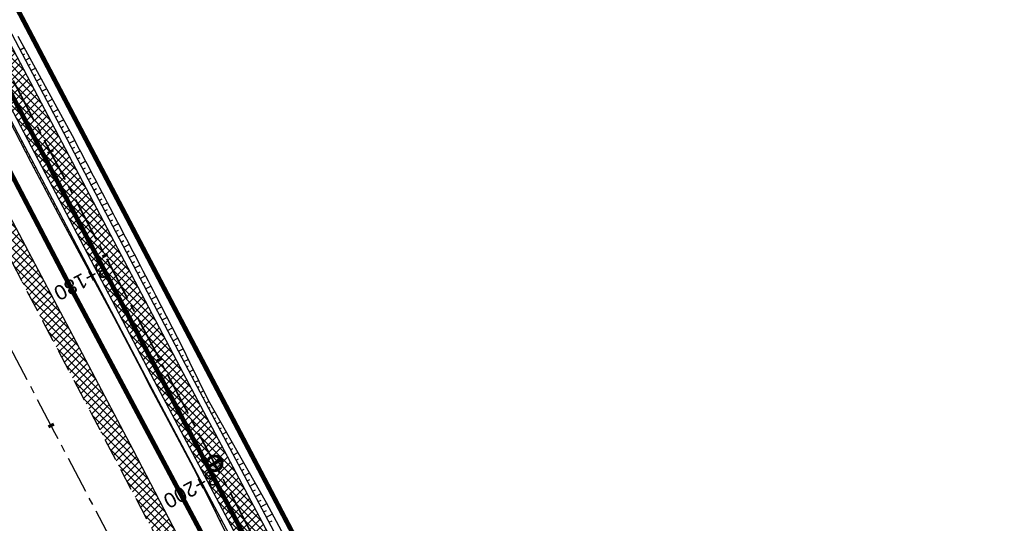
# Model space of a CAD drawing. Header units: metres. Extents: x 7529682 to 7533751, y 5721195 to 5727842.
# Tile 61 of 210: x 7531191 to 7531275, y 5724968 to 5725011. Entities that reach past the tile are written whole.
import ezdxf

# ---------------------------------------------------------------- set-up
doc = ezdxf.new("R2010")
doc.units = ezdxf.units.M
for name, pattern in [('817-dzialki-09-05-04$0$HIDDEN', [0.375, 0.25, -0.125]), ('ACAD_ISO05W100', [33, 24, -3, 0, -3, 0, -3]), ('CENTER', [50.8, 31.75, -6.35, 6.35, -6.35]), ('CENTER2', [28.575, 19.05, -3.175, 3.175, -3.175]), ('HIDDEN', [9.525, 6.35, -3.175])]:
    doc.linetypes.add(name, pattern=pattern)
for name, color, linetype in [('C-DROGI-SYTUACJA', 7, 'Continuous'), ('C-DROGI-SYTUACJA-ETYKIETY', 7, 'Continuous'), ('D-hatch-pobocza', 131, 'Continuous'), ('D-pobocza', 60, 'Continuous'), ('D-rowy', 160, 'Continuous'), ('D-skarpa', 2, 'Continuous'), ('D-skarpa-kreskowanie', 2, 'Continuous')]:
    doc.layers.add(name, color=color, linetype=linetype)
for name, color, linetype, lineweight, true_color in [('D-ewidencja-numery', 7, 'Continuous', 50, 0x40ff00), ('D-hatch-ciag-pieszo-rowerowy', 7, 'Continuous', 13, 0xff9f80), ('D-LR-etap-III', 7, '817-dzialki-09-05-04$0$HIDDEN', 50, 0x00008f)]:
    doc.layers.add(name, color=color, linetype=linetype, lineweight=lineweight, true_color=true_color)
for name, color, linetype, lineweight in [('D-krawędzie', 3, 'Continuous', 30), ('D-obrzeża', 2, 'Continuous', 30), ('D-oś', 10, 'CENTER', 30), ('D-pas-drogowy', 7, 'ACAD_ISO05W100', 50)]:
    doc.layers.add(name, color=color, linetype=linetype, lineweight=lineweight)
doc.layers.add('poprzeczki', color=7, linetype='Continuous', true_color=0x0000c7)
doc.styles.get("Standard").update_dxf_attribs({"font": 'arial.ttf'})

# ---------------------------------------------------------------- blocks, each defined once
blk = doc.blocks.new('AeccTickLine')
at = {"color": 0, "linetype": 'ByBlock', "lineweight": -2}
blk.add_line((0, 1), (0, -1), dxfattribs=at)
blk = doc.blocks.new('kilometraz')
at = {"linetype": 'ByBlock', "lineweight": -2}
blk.add_hatch(color=0, dxfattribs=at).paths.add_polyline_path([(0, -0.28125, 0.41421356), (0.28125, 0, 0.41421356), (0, 0.28125)])
at = {"color": 0, "linetype": 'ByBlock', "lineweight": -2}
blk.add_line((0, 0.28125), (0, -0.28125), dxfattribs=at)
blk.add_circle((0, 0), 0.28125, dxfattribs=at)

msp = doc.modelspace()

# ---------------------------------------------------------------- hatches: boundary and pattern name
at = {"layer": 'D-hatch-ciag-pieszo-rowerowy'}
h = msp.add_hatch(dxfattribs=at)
h.set_pattern_fill('ANSI37', color=256, scale=0.15, style=0)
h.set_pattern_definition([(45, (0.88535, 0.46493), (-0.33675960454, 0.33675960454), []), (135, (0.88535, 0.46493), (-0.33675960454, -0.33675960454), [])])
h.paths.add_polyline_path([(7531176.002, 5725035.633), (7531173.776, 5725034.493), (7531202.515, 5724979.795), (7531233.696, 5724920.95), (7531258.824, 5724873.473), (7531292.225, 5724809.507), (7531303.703, 5724787.477), (7531306.47, 5724787.579), (7531294.441, 5724810.665), (7531261.037, 5724874.637), (7531235.905, 5724922.12), (7531204.726, 5724980.962)])
at = {"layer": 'D-hatch-pobocza'}
h = msp.add_hatch(dxfattribs=at)
h.set_pattern_fill('ANSI37', color=256, scale=0.15, style=0)
h.set_pattern_definition([(45, (0, 0), (-0.33675960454, 0.33675960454), []), (135, (0, 0), (-0.33675960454, -0.33675960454), [])])
h.paths.add_polyline_path([(7531224.12, 5724929.62), (7531213.15, 5724949.98), (7531200.73, 5724973.91), (7531188.83, 5724996.41), (7531176.89, 5725019.33), (7531166.91, 5725038.07), (7531158.98, 5725054.059), (7531158.142, 5725051.386), (7531167.38, 5725033.767), (7531197.165, 5724976.988), (7531228.151, 5724918.034), (7531253.153, 5724870.491), (7531286.796, 5724806.654), (7531296.235, 5724788.675), (7531298.776, 5724787.518), (7531278.14, 5724826.49), (7531263.88, 5724853.83), (7531259.01, 5724862.85), (7531247.51, 5724884.88), (7531235.21, 5724908.21)])

# ---------------------------------------------------------------- linework, layer by layer
at = {"layer": 'C-DROGI-SYTUACJA', "color": 10, "linetype": 'CENTER2', "lineweight": 35, "ltscale": 0.2}
msp.add_lwpolyline([(7531156.869, 5725074.83), (7531166.993, 5725055.55, -0.068732), (7531168.479, 5725051.432), (7531169.1, 5725048.503, 0.068783), (7531171.89, 5725040.776), (7531203.621, 5724980.378), (7531234.8, 5724921.535), (7531259.931, 5724874.055), (7531293.333, 5724810.086), (7531313.16, 5724772.033), (7531341.529, 5724719.923, -0.009023), (7531346.533, 5724710.322), (7531363.735, 5724675.815), (7531380.065, 5724644.823), (7531398.584, 5724609.363), (7531424.897, 5724559.228), (7531446.142, 5724518.961), (7531474.816, 5724464.452), (7531498.201, 5724419.897)], format="xyb", dxfattribs=at)
at = {"layer": 'D-ewidencja-numery', "color": 12, "ltscale": 15, "true_color": 0xc70000}
msp.add_lwpolyline([(7531166.31, 5725074.58), (7531172.29, 5725062.58), (7531170.59, 5725055.606), (7531173.733, 5725044.081), (7531215.342, 5724964.86), (7531238.054, 5724921.685), (7531262.39, 5724875.283), (7531295.587, 5724811.266), (7531348.488, 5724712.363), (7531363.741, 5724682.684), (7531366.987, 5724675.865), (7531382.541, 5724646.111), (7531401.299, 5724610.875), (7531428.965, 5724558.862), (7531449.111, 5724520.398), (7531477.293, 5724465.831), (7531500.996, 5724421.113)], dxfattribs=at)
at = {"layer": 'D-krawędzie', "linetype": 'HIDDEN', "ltscale": 0.3, "flags": 128}
msp.add_lwpolyline([(7530572.01, 5726166.06), (7530620.381, 5726072.761), (7530641.555, 5726032.008), (7530660.961, 5725995.07), (7530689.128, 5725941.54), (7530707.336, 5725907.032), (7530725.256, 5725873.093), (7530743.97, 5725837.654), (7530770.527, 5725787.119), (7530787.864, 5725754.267), (7530809.898, 5725712.542), (7530824.739, 5725684.389), (7530840.856, 5725653.693), (7530860.675, 5725616.154), (7530865.283, 5725607.394), (7530878.05, 5725583.08), (7530918.172, 5725507.178), (7530950.163, 5725446.305), (7530993.419, 5725364.265), (7531022.766, 5725308.719), (7531053.81, 5725249.872), (7531081.166, 5725197.875), (7531103.902, 5725154.541), (7531128.123, 5725108.448), (7531149.3, 5725068.25), (7531167.38, 5725033.767), (7531197.165, 5724976.988), (7531228.151, 5724918.034), (7531253.153, 5724870.491), (7531286.796, 5724806.654), (7531306.74, 5724768.665), (7531335.094, 5724714.652), (7531357.319, 5724672.439), (7531373.645, 5724641.454), (7531392.162, 5724605.999), (7531418.48, 5724555.853), (7531439.727, 5724515.582), (7531468.399, 5724461.077), (7531491.782, 5724416.528), (7531531.99, 5724339.833), (7531557.227, 5724291.659), (7531569.852, 5724267.577), (7531591.376, 5724226.548), (7531610.004, 5724191.103), (7531616.883, 5724177.999), (7531629.985, 5724153.025), (7531641.007, 5724132.022), (7531664.906, 5724087.617), (7531677.644, 5724064.786), (7531683.112, 5724054.988), (7531686.753, 5724048.18), (7531695.448, 5724031.697), (7531703.749, 5724015.917), (7531709.214, 5724005.514), (7531719.389, 5723986.147), (7531726.295, 5723973), (7531732.741, 5723960.736), (7531735.13, 5723956.19)], dxfattribs=at)
at = {"layer": 'D-LR-etap-III', "ltscale": 10, "flags": 128}
msp.add_lwpolyline([(7531750.474, 5723895.103, 0.4, 0.4, 0), (7531750.505, 5723895.13, 0.4, 0.4, 0), (7531682.71, 5724022.92, 0.4, 0.4, 0), (7531619.177, 5724147.204, 0.4, 0.4, 0), (7531592.309, 5724198.489, 0.4, 0.4, 0), (7531553.264, 5724272.919, 0.4, 0.4, 0), (7531504.02, 5724366.79, 0.4, 0.4, 0), (7531482.09, 5724407.62, 0.4, 0.4, 0), (7531412.35, 5724541.183, 0.4, 0.4, 0), (7531388.464, 5724586.93, 0.4, 0.4, 0), (7531345.12, 5724669.94, 0.4, 0.4, 0), (7531127.66, 5725081.67, 0.4, 0.4, 0), (7531059.253, 5725211.041, 0.4, 0.4, 0), (7531008.007, 5725307.954, 0.4, 0.4, 0), (7530964.182, 5725390.836, 0.4, 0.4, 0), (7530914.557, 5725484.684, 0.4, 0.4, 0), (7530865.243, 5725577.494, 0.4, 0.4, 0), (7530840.085, 5725624.059, 0.4, 0.4, 0), (7530802.56, 5725694.925, 0.4, 0.4, 0), (7530755.54, 5725787.51, 0.4, 0.4, 0), (7530708.718, 5725876.303, 0.4, 0.4, 0), (7530695.12, 5725902.09, 0.4, 0.4, 0), (7530642.914, 5726001.078, 0.4, 0.4, 0), (7530634.935, 5726016.147, 0.4, 0.4, 0), (7530610.82, 5726061.93, 0.4, 0.4, 0), (7530610.82, 5726061.93, 0.4, 0.4, 0), (7530607.21, 5726063.51, 0.4, 0.4, 0), (7530597.42, 5726080.68, 0.4, 0.4, 0), (7530591.16, 5726088.44, 0.4, 0.4, 0), (7530581.28, 5726107.21, 0.4, 0.4, 0), (7530571.29, 5726130.56, 0.4, 0.4, 0), (7530549.555, 5726171.527, 0.4, 0.4, 0), (7530531.014, 5726206.474, 0.4, 0.4, 0), (7530516.461, 5726236.017, 0.4, 0.4, 0), (7530500.799, 5726266.141, 0.4, 0.4, 0), (7530491.35, 5726283.94, 0.4, 0.4, 0), (7530482.4, 5726303.41, 0.4, 0.4, 0), (7530482.4, 5726303.41, 0.4, 0.4, 0), (7530450.41, 5726357.28, 0.4, 0.4, 0), (7530397.759, 5726458.5, 0.4, 0.4, 0), (7530334.708, 5726583.665, 0.4, 0.4, 0), (7530303.939, 5726645.168, 0.4, 0.4, 0), (7530300.51, 5726651.778, 0.4, 0.4, 0), (7530289.214, 5726671.967, 0.4, 0.4, 0), (7530281.54, 5726685.57, 0.4, 0.4, 0), (7530261.371, 5726724.163, 0.4, 0.4, 0), (7530254.03, 5726738.21, 0.4, 0.4, 0), (7530197.22, 5726845.06, 0.4, 0.4, 0), (7530194.71, 5726849.15, 0.4, 0.4, 0), (7530195.92, 5726850.75, 0.4, 0.4, 0), (7530170.547, 5726892.961, 0.4, 0.4, 0), (7530143.175, 5726945.066, 0.4, 0.4, 0), (7530105.06, 5727018.32, 0.4, 0.4, 0), (7530100.06, 5727027.16, 0.4, 0.4, 0), (7530062.319, 5727099.625, 0.4, 0.4, 0), (7530015.379, 5727189.42, 0.4, 0.4, 0), (7529983.208, 5727250.207, 0.4, 0.4, 0), (7529953.284, 5727306.747, 0.4, 0.4, 0), (7529900.671, 5727406.159, 0.4, 0.4, 0), (7529890.63, 5727425.131, 0.4, 0.4, 0), (7529875.155, 5727454.426, 0.4, 0.4, 0), (7529857.56, 5727487.787, 0.4, 0.4, 0), (7529835.194, 5727530.193, 0.4, 0.4, 0), (7529811.741, 5727574.662, 0.4, 0.4, 0), (7529792.102, 5727611.923, 0.4, 0.4, 0), (7529768.066, 5727657.47, 0.4, 0.4, 0), (7529755.211, 5727682.131, 0.4, 0.4, 0), (7529753.31, 5727681.13, 0.4, 0.4, 0), (7529739.21, 5727707.77, 0.4, 0.4, 0), (7529735.395, 5727711.252, 0.4, 0.4, 0), (7529725.42, 5727730.2, 0.4, 0.4, 0), (7529723.55, 5727729.88, 0.4, 0.4, 0), (7529695.567, 5727782.932, 0.4, 0.4, 0), (7529717.68, 5727794.024, 0.4, 0.4, 0), (7529736.275, 5727758.647, 0.4, 0.4, 0), (7529736.275, 5727758.647, 0.4, 0.4, 0), (7529744.511, 5727750.406, 0.4, 0.4, 0), (7529744.511, 5727750.406, 0.4, 0.4, 0), (7529750.283, 5727738.55, 0.4, 0.4, 0), (7529777.109, 5727687.569, 0.4, 0.4, 0), (7529796.515, 5727651.33, 0.4, 0.4, 0), (7529814.938, 5727616.793, 0.4, 0.4, 0), (7529839.007, 5727572.304, 0.4, 0.4, 0), (7529860.618, 5727532.509, 0.4, 0.4, 0), (7529882.349, 5727491.504, 0.4, 0.4, 0), (7529904.865, 5727449.096, 0.4, 0.4, 0), (7529920.747, 5727418.885, 0.4, 0.4, 0), (7529946.677, 5727368.547, 0.4, 0.4, 0), (7529972.025, 5727320.573, 0.4, 0.4, 0), (7529987.74, 5727290.153, 0.4, 0.4, 0), (7529996.497, 5727273.662, 0.4, 0.4, 0), (7530017.541, 5727234.203, 0.4, 0.4, 0), (7530033.054, 5727204.864, 0.4, 0.4, 0), (7530051.623, 5727170.223, 0.4, 0.4, 0), (7530069.277, 5727137.016, 0.4, 0.4, 0), (7530089.385, 5727097.534, 0.4, 0.4, 0), (7530109.713, 5727060.747, 0.4, 0.4, 0), (7530136.77, 5727011.64, 0.4, 0.4, 0), (7530162.447, 5726962.744, 0.4, 0.4, 0), (7530187.674, 5726916.992, 0.4, 0.4, 0), (7530207.821, 5726879.335, 0.4, 0.4, 0), (7530230.626, 5726834.519, 0.4, 0.4, 0), (7530262.288, 5726776.618, 0.4, 0.4, 0), (7530277.51, 5726760.213, 0.4, 0.4, 0), (7530286.037, 5726744.107, 0.4, 0.4, 0), (7530288.097, 5726735.884, 0.4, 0.4, 0), (7530290.394, 5726725.047, 0.4, 0.4, 0), (7530296.177, 5726713.583, 0.4, 0.4, 0), (7530302.726, 5726701.182, 0.4, 0.4, 0), (7530325.685, 5726657.466, 0.4, 0.4, 0), (7530343.244, 5726623.649, 0.4, 0.4, 0), (7530360.23, 5726591.747, 0.4, 0.4, 0), (7530383.209, 5726548.059, 0.4, 0.4, 0), (7530406.018, 5726503.606, 0.4, 0.4, 0), (7530427.465, 5726462.62, 0.4, 0.4, 0), (7530447.928, 5726424.388, 0.4, 0.4, 0), (7530471.127, 5726379.921, 0.4, 0.4, 0), (7530490.501, 5726343.033, 0.4, 0.4, 0), (7530509.499, 5726306.733, 0.4, 0.4, 0), (7530529.89, 5726267.244, 0.4, 0.4, 0), (7530543.852, 5726238.99, 0.4, 0.4, 0), (7530554.809, 5726218.944, 0.4, 0.4, 0), (7530559.027, 5726212.223, 0.4, 0.4, 0), (7530563.061, 5726206.41, 0.4, 0.4, 0), (7530566.934, 5726200.464, 0.4, 0.4, 0), (7530569.771, 5726194.902, 0.4, 0.4, 0), (7530571.473, 5726191.282, 0.4, 0.4, 0), (7530572.839, 5726188.025, 0.4, 0.4, 0), (7530575.295, 5726182.035, 0.4, 0.4, 0), (7530579.737, 5726173.306, 0.4, 0.4, 0), (7530583.3, 5726167.41, 0.4, 0.4, 0), (7530593.4, 5726163.33, 0.4, 0.4, 0), (7530598.618, 5726155.264, 0.4, 0.4, 0), (7530608.258, 5726140.497, 0.4, 0.4, 0), (7530603.27, 5726136.83, 0.4, 0.4, 0), (7530606.53, 5726131.84, 0.4, 0.4, 0), (7530604.239, 5726124.217, 0.4, 0.4, 0), (7530605.847, 5726121.63, 0.4, 0.4, 0), (7530608.972, 5726116.164, 0.4, 0.4, 0), (7530618.114, 5726097.791, 0.4, 0.4, 0), (7530651.213, 5726034.96, 0.4, 0.4, 0), (7530670.244, 5725998.611, 0.4, 0.4, 0), (7530698.075, 5725945.953, 0.4, 0.4, 0), (7530716.506, 5725911.305, 0.4, 0.4, 0), (7530735.223, 5725875.667, 0.4, 0.4, 0), (7530752.504, 5725842.155, 0.4, 0.4, 0), (7530778.311, 5725793.501, 0.4, 0.4, 0), (7530797.5, 5725756.382, 0.4, 0.4, 0), (7530812.519, 5725728.289, 0.4, 0.4, 0), (7530820.039, 5725713.16, 0.4, 0.4, 0), (7530822.422, 5725710.194, 0.4, 0.4, 0), (7530833.155, 5725688.801, 0.4, 0.4, 0), (7530849.629, 5725656.159, 0.4, 0.4, 0), (7530867.983, 5725621.964, 0.4, 0.4, 0), (7530872.63, 5725612.888, 0.4, 0.4, 0), (7530880.354, 5725597.595, 0.4, 0.4, 0), (7530883.839, 5725593.389, 0.4, 0.4, 0), (7530891.782, 5725587.763, 0.4, 0.4, 0), (7530895.039, 5725584.281, 0.4, 0.4, 0), (7530897.034, 5725580.941, 0.4, 0.4, 0), (7530900.952, 5725579.946, 0.4, 0.4, 0), (7530904.81, 5725571.977, 0.4, 0.4, 0), (7530903.682, 5725568.566, 0.4, 0.4, 0), (7530908.901, 5725558.845, 0.4, 0.4, 0), (7530910.252, 5725545.672, 0.4, 0.4, 0), (7530912.873, 5725538.646, 0.4, 0.4, 0), (7530945.278, 5725478.464, 0.4, 0.4, 0), (7530959.692, 5725450.246, 0.4, 0.4, 0), (7531002.827, 5725368.192, 0.4, 0.4, 0), (7531044.704, 5725290.314, 0.4, 0.4, 0), (7531064.099, 5725253.213, 0.4, 0.4, 0), (7531083.01, 5725216.678, 0.4, 0.4, 0), (7531113.013, 5725158.466, 0.4, 0.4, 0), (7531137.364, 5725113.071, 0.4, 0.4, 0), (7531150.831, 5725086.712, 0.4, 0.4, 0), (7531159.746, 5725076.641, 0.4, 0.4, 0), (7531166.31, 5725074.58, 0.4, 0.4, 0), (7531172.29, 5725062.58, 0.4, 0.4, 0), (7531170.59, 5725055.606, 0.4, 0.4, 0), (7531173.733, 5725044.081, 0.4, 0.4, 0), (7531215.342, 5724964.86, 0.4, 0.4, 0), (7531238.054, 5724921.685, 0.4, 0.4, 0), (7531262.39, 5724875.283, 0.4, 0.4, 0), (7531295.587, 5724811.266, 0.4, 0.4, 0), (7531348.488, 5724712.363, 0.4, 0.4, 0), (7531363.741, 5724682.684, 0.4, 0.4, 0), (7531366.987, 5724675.865, 0.4, 0.4, 0), (7531382.541, 5724646.111, 0.4, 0.4, 0), (7531401.299, 5724610.875, 0.4, 0.4, 0), (7531428.965, 5724558.862, 0.4, 0.4, 0), (7531449.111, 5724520.398, 0.4, 0.4, 0), (7531477.293, 5724465.831, 0.4, 0.4, 0), (7531500.996, 5724421.113, 0.4, 0.4, 0), (7531512.122, 5724400.549, 0.4, 0.4, 0), (7531513.782, 5724396.757, 0.4, 0.4, 0), (7531526.32, 5724379.39, 0.4, 0.4, 0), (7531566.784, 5724302.736, 0.4, 0.4, 0), (7531612.277, 5724225.61, 0.4, 0.4, 0), (7531620.493, 5724210.548, 0.4, 0.4, 0), (7531631.578, 5724196.258, 0.4, 0.4, 0), (7531653.484, 5724152.434, 0.4, 0.4, 0), (7531661.151, 5724128.494, 0.4, 0.4, 0), (7531673.881, 5724101.186, 0.4, 0.4, 0), (7531684.691, 5724081.184, 0.4, 0.4, 0), (7531699.212, 5724051.17, 0.4, 0.4, 0), (7531704.034, 5724040.584, 0.4, 0.4, 0), (7531704.034, 5724040.584, 0.4, 0.4, 0), (7531703.913, 5724037.17, 0.4, 0.4, 0), (7531736.42, 5723969.232, 0.4, 0.4, 0), (7531738.285, 5723967.699, 0.4, 0.4, 0), (7531742.181, 5723962.346, 0.4, 0.4, 0), (7531744.286, 5723958.616, 0.4, 0.4, 0), (7531755.393, 5723944.193, 0.4, 0.4, 0), (7531758.69, 5723936.76, 0.4, 0.4, 0), (7531780.08, 5723929.25, 0.4, 0.4, 0), (7531792.612, 5723906.338, 0.4, 0.4, 0), (7531792.612, 5723906.338, 0.4, 0.4, 0), (7531756.962, 5723883.055, 0.4, 0.4, 0), (7531750.46, 5723895.13, 0.4, 0.4, 0), (7531750.46, 5723895.13, 0, 0, 0)], format="xyseb", dxfattribs=at)
at = {"layer": 'D-obrzeża'}
for points in [[(7531306.47, 5724787.579), (7531294.441, 5724810.665), (7531261.037, 5724874.637), (7531235.905, 5724922.12), (7531204.726, 5724980.962), (7531173.078, 5725041.197, -0.068789), (7531170.289, 5725048.924), (7531169.644, 5725051.962, 0.068574), (7531168.256, 5725055.815), (7531166.709, 5725058.764, -0.29099), (7531166.888, 5725060.903), (7531168.105, 5725062.505)], [(7531162.547, 5725061.318), (7531165.882, 5725054.959, -0.068574), (7531167.27, 5725051.106), (7531167.915, 5725048.068, 0.068789), (7531170.704, 5725040.34), (7531202.515, 5724979.795), (7531233.696, 5724920.95), (7531258.824, 5724873.473), (7531292.225, 5724809.507), (7531312.052, 5724771.454), (7531340.423, 5724719.339, -0.00902), (7531345.426, 5724709.741), (7531362.629, 5724675.233), (7531378.958, 5724644.242), (7531397.477, 5724608.783), (7531423.79, 5724558.646), (7531445.036, 5724518.378), (7531473.71, 5724463.87), (7531497.095, 5724419.316), (7531505.905, 5724402.511, -0.033171), (7531508.586, 5724396.451), (7531511.248, 5724389.164)]]:
    msp.add_lwpolyline(points, format="xyb", dxfattribs=at)
at = {"layer": 'D-oś', "ltscale": 0.1}
msp.add_lwpolyline([(7531488.683, 5724414.901), (7531465.302, 5724459.448), (7531436.63, 5724513.951), (7531415.383, 5724554.223), (7531389.061, 5724604.375), (7531370.545, 5724639.828), (7531354.222, 5724670.808), (7531331.996, 5724713.024), (7531303.641, 5724767.038), (7531283.699, 5724805.024), (7531250.055, 5724868.862), (7531225.053, 5724916.406), (7531194.065, 5724975.362), (7531164.28, 5725032.142), (7531146.202, 5725066.622)], dxfattribs=at)
at = {"layer": 'D-pas-drogowy', "ltscale": 0.2, "flags": 128}
msp.add_lwpolyline([(7531633.019, 5724182.834, 0.4, 0.4, 0), (7531617.559, 5724211.608, 0.4, 0.4, 0), (7531566.784, 5724302.736, 0.4, 0.4, 0), (7531538.419, 5724356.47, 0.4, 0.4, 0), (7531526.32, 5724379.39, 0.4, 0.4, 0), (7531516.102, 5724393.607, 0.4, 0.4, 0.001485), (7531513.78, 5724396.838, 0.4, 0.4, 0), (7531501.87, 5724413.41, 0.4, 0.4, 0), (7531474.926, 5724464.508, 0.4, 0.4, 0), (7531446.2, 5724518.992, 0.4, 0.4, 0), (7531424.962, 5724559.262, 0.4, 0.4, 0), (7531398.444, 5724609.566, 0.4, 0.4, 0), (7531379.647, 5724645.216, 0.4, 0.4, 0), (7531365.23, 5724672.56, 0.4, 0.4, 0), (7531341.306, 5724717.915, 0.4, 0.4, 0), (7531312.9, 5724771.789, 0.4, 0.4, 0), (7531292.591, 5724810.307, 0.4, 0.4, 0), (7531259.392, 5724873.271, 0.4, 0.4, 0), (7531233.74, 5724921.923, 0.4, 0.4, 0), (7531203.073, 5724980.092, 0.4, 0.4, 0), (7531173.471, 5725036.225, 0.4, 0.4, 0), (7531168.27, 5725046.09, 0.4, 0.4, 0), (7531172.29, 5725062.58, 0.4, 0.4, 0), (7531166.31, 5725074.58, 0.4, 0.4, 0), (7531150.32, 5725079.6, 0.4, 0.4, 0), (7531141.5, 5725096.43, 0.4, 0.4, 0), (7531109.312, 5725157.814, 0.4, 0.4, 0), (7531086.641, 5725201.048, 0.4, 0.4, 0), (7531059.198, 5725253.384, 0.4, 0.4, 0), (7531028.207, 5725312.489, 0.4, 0.4, 0), (7530999.105, 5725367.99, 0.4, 0.4, 0), (7530956.248, 5725449.725, 0.4, 0.4, 0), (7530924.398, 5725510.464, 0.4, 0.4, 0), (7530897.51, 5725561.74, 0.4, 0.4, 0), (7530894.46, 5725566.14, 0.4, 0.4, 0), (7530892.16, 5725570.49, 0.4, 0.4, 0), (7530869.363, 5725613.307, 0.4, 0.4, 0), (7530861.694, 5725627.705, 0.4, 0.4, 0), (7530852.74, 5725644.52, 0.4, 0.4, 0), (7530831.51, 5725684.2, 0.4, 0.4, 0), (7530811.13, 5725722.52, 0.4, 0.4, 0), (7530792.348, 5725757.941, 0.4, 0.4, 0), (7530768.03, 5725803.8, 0.4, 0.4, 0), (7530748.769, 5725840.179, 0.4, 0.4, 0), (7530727.7, 5725879.97, 0.4, 0.4, 0), (7530712.098, 5725909.545, 0.4, 0.4, 0), (7530693.644, 5725944.645, 0.4, 0.4, 0), (7530665.702, 5725997.539, 0.4, 0.4, 0), (7530641.76, 5726042.88, 0.4, 0.4, 0), (7530616.5, 5726091.48, 0.4, 0.4, 0), (7530604.628, 5726114.32, 0.4, 0.4, -0.007763), (7530602.5, 5726118.43, 0.4, 0.4, 0), (7530603.992, 5726123.395, 0.4, 0.4, 0), (7530606.53, 5726131.84, 0.4, 0.4, 0), (7530603.27, 5726136.83, 0.4, 0.4, 0), (7530593.776, 5726151.369, 0.4, 0.4, 0), (7530590.203, 5726156.84, 0.4, 0.4, 0), (7530583.3, 5726167.41, 0.4, 0.4, 0), (7530580.578, 5726170.428, 0.4, 0.4, 0), (7530575.85, 5726175.67, 0.4, 0.4, 0), (7530569.01, 5726186.66, 0.4, 0.4, 0), (7530562.555, 5726199.189, 0.4, 0.4, 0), (7530555.67, 5726211.39, 0.4, 0.4, 0), (7530548.29, 5726224.23, 0.4, 0.4, 0), (7530540.58, 5726237.71, 0.4, 0.4, 0), (7530532.68, 5726252.65, 0.4, 0.4, 0), (7530524.06, 5726269.35, 0.4, 0.4, 0), (7530502.82, 5726309.91, 0.4, 0.4, 0), (7530488.83, 5726336.63, 0.4, 0.4, 0), (7530466.03, 5726380.16, 0.4, 0.4, 0), (7530438.47, 5726432.77, 0.4, 0.4, 0), (7530424.53, 5726459.09, 0.4, 0.4, 0), (7530401.63, 5726502.97, 0.4, 0.4, 0), (7530383.38, 5726538.06, 0.4, 0.4, 0), (7530353.97, 5726593.52, 0.4, 0.4, 0), (7530338.47, 5726622.74, 0.4, 0.4, 0), (7530322.01, 5726653.88, 0.4, 0.4, 0), (7530297.54, 5726700.33, 0.4, 0.4, 0), (7530287.38, 5726719.6, 0.4, 0.4, 0), (7530285.95, 5726722.316, 0.4, 0.4, 0), (7530280.26, 5726733.12, 0.4, 0.4, 0), (7530266.73, 5726758.74, 0.4, 0.4, 0), (7530260.42, 5726770.47, 0.4, 0.4, 0), (7530253.25, 5726783.82, 0.4, 0.4, 0), (7530244.95, 5726799.33, 0.4, 0.4, 0), (7530239.39, 5726808.49, 0.4, 0.4, 0), (7530238.29, 5726807.9, 0.4, 0.4, 0), (7530218.11, 5726850.67, 0.4, 0.4, 0), (7530175.907, 5726928.168, 0.4, 0.4, 0), (7530096.68, 5727076.15, 0.4, 0.4, 0), (7530094.68, 5727079.89, 0.4, 0.4, 0), (7530064.597, 5727135.523, 0.4, 0.4, 0), (7530046.731, 5727168.892, 0.4, 0.4, 0), (7530025.803, 5727208.461, 0.4, 0.4, 0), (7530012.847, 5727232.979, 0.4, 0.4, 0), (7529994.15, 5727268.45, 0.4, 0.4, 0), (7529981.671, 5727291.93, 0.4, 0.4, 0), (7529949.89, 5727351.73, 0.4, 0.4, 0), (7529924.75, 5727399.03, 0.4, 0.4, 0), (7529915.516, 5727417.1, 0.4, 0.4, 0), (7529885.83, 5727475.19, 0.4, 0.4, 0), (7529862.56, 5727519.97, 0.4, 0.4, 0), (7529852.985, 5727538.191, 0.4, 0.4, 0), (7529836.513, 5727569.511, 0.4, 0.4, 0), (7529815.369, 5727609.141, 0.4, 0.4, 0), (7529792.795, 5727651.247, 0.4, 0.4, 0), (7529774.199, 5727685.858, 0.4, 0.4, 0), (7529746.966, 5727736.059, 0.4, 0.4, 0), (7529733.92, 5727757.62, 0.4, 0.4, 0), (7529708.607, 5727806.389, 0.4, 0.4, 0), (7529688.492, 5727796.345, 0.4, 0.4, 0), (7529723.55, 5727729.88, 0.4, 0.4, 0), (7529725.42, 5727730.2, 0.4, 0.4, 0), (7529735.38, 5727711.28, 0.4, 0.4, 0), (7529739.21, 5727707.77, 0.4, 0.4, 0), (7529753.31, 5727681.13, 0.4, 0.4, 0), (7529755.178, 5727682.114, 0.4, 0.4, 0), (7529792.102, 5727611.923, 0.4, 0.4, 0), (7529811.741, 5727574.662, 0.4, 0.4, 0), (7529835.194, 5727530.193, 0.4, 0.4, 0), (7529857.56, 5727487.787, 0.4, 0.4, 0), (7529875.155, 5727454.426, 0.4, 0.4, 0), (7529890.63, 5727425.131, 0.4, 0.4, 0), (7529900.671, 5727406.159, 0.4, 0.4, 0), (7529953.284, 5727306.747, 0.4, 0.4, 0), (7529983.208, 5727250.207, 0.4, 0.4, 0), (7530015.379, 5727189.42, 0.4, 0.4, 0), (7530062.319, 5727099.625, 0.4, 0.4, 0), (7530100.06, 5727027.16, 0.4, 0.4, 0), (7530105.06, 5727018.32, 0.4, 0.4, 0), (7530143.175, 5726945.066, 0.4, 0.4, 0), (7530170.547, 5726892.961, 0.4, 0.4, 0), (7530195.92, 5726850.75, 0.4, 0.4, 0), (7530194.71, 5726849.15, 0.4, 0.4, 0), (7530197.22, 5726845.06, 0.4, 0.4, 0), (7530254.03, 5726738.21, 0.4, 0.4, 0), (7530261.371, 5726724.163, 0.4, 0.4, 0), (7530281.54, 5726685.57, 0.4, 0.4, 0), (7530289.214, 5726671.967, 0.4, 0.4, 0), (7530300.51, 5726651.778, 0.4, 0.4, 0), (7530303.939, 5726645.168, 0.4, 0.4, 0), (7530334.708, 5726583.665, 0.4, 0.4, 0), (7530397.759, 5726458.5, 0.4, 0.4, 0), (7530450.41, 5726357.28, 0.4, 0.4, 0), (7530482.4, 5726303.41, 0.4, 0.4, 0), (7530483.688, 5726301.003, 0.4, 0.4, 0), (7530491.35, 5726283.94, 0.4, 0.4, 0), (7530512.67, 5726243.78, 0.4, 0.4, 0), (7530529.43, 5726209.46, 0.4, 0.4, 0), (7530571.29, 5726130.56, 0.4, 0.4, 0), (7530581.28, 5726107.21, 0.4, 0.4, 0), (7530591.16, 5726088.44, 0.4, 0.4, 0), (7530597.42, 5726080.68, 0.4, 0.4, 0), (7530607.21, 5726063.51, 0.4, 0.4, 0), (7530610.82, 5726061.93, 0.4, 0.4, 0), (7530634.935, 5726016.147, 0.4, 0.4, 0), (7530642.914, 5726001.078, 0.4, 0.4, 0), (7530695.12, 5725902.09, 0.4, 0.4, 0), (7530708.718, 5725876.303, 0.4, 0.4, 0), (7530755.54, 5725787.51, 0.4, 0.4, 0), (7530802.56, 5725694.925, 0.4, 0.4, 0), (7530840.085, 5725624.059, 0.4, 0.4, 0), (7530865.243, 5725577.494, 0.4, 0.4, 0), (7530914.557, 5725484.684, 0.4, 0.4, 0), (7530964.182, 5725390.836, 0.4, 0.4, 0), (7531008.007, 5725307.954, 0.4, 0.4, 0), (7531059.253, 5725211.041, 0.4, 0.4, 0), (7531127.66, 5725081.67, 0.4, 0.4, 0), (7531345.12, 5724669.94, 0.4, 0.4, 0), (7531388.464, 5724586.93, 0.4, 0.4, 0), (7531412.35, 5724541.183, 0.4, 0.4, 0), (7531482.09, 5724407.62, 0.4, 0.4, 0), (7531504.02, 5724366.79, 0.4, 0.4, 0), (7531519.374, 5724337.52, 0.4, 0.4, 0), (7531563.749, 5724252.932, 0.4, 0.4, 0), (7531602.175, 5724179.681, 0.4, 0.4, 0), (7531619.177, 5724147.204, 0.4, 0.4, 0), (7531625.038, 5724135.635, 0.4, 0.4, 0), (7531656.796, 5724073.316, 0.4, 0.4, 0), (7531675.12, 5724037.36, 0.4, 0.4, 0), (7531682.71, 5724022.92, 0.4, 0.4, 0), (7531705.565, 5723979.811, 0.4, 0.4, 0), (7531736.606, 5723921.262, 0.4, 0.4, 0), (7531750.46, 5723895.13, 0.4, 0.4, 0), (7531740.77, 5723886.56, 0.4, 0.4, 0), (7531732.86, 5723885, 0.4, 0.4, 0), (7531722.18, 5723887.77, 0.4, 0.4, 0), (7531729.87, 5723862.17, 0.4, 0.4, 0), (7531742.92, 5723861.93, 0.4, 0.4, 0), (7531763.71, 5723859.52, 0.4, 0.4, 0), (7531768.42, 5723854.12, 0.4, 0.4, 0), (7531787.42, 5723817.97, 0.4, 0.4, 0), (7531795.57, 5723809.82, 0.4, 0.4, 0), (7531816.347, 5723819.85, 0.4, 0.4, 0), (7531816.347, 5723819.85, 0.4, 0.4, 0), (7531805.06, 5723843.23, 0.4, 0.4, 0), (7531803.61, 5723886.23, 0.4, 0.4, 0), (7531803.61, 5723886.23, 0.4, 0.4, 0), (7531780.08, 5723929.25, 0.4, 0.4, 0), (7531758.69, 5723936.76, 0.4, 0.4, 0), (7531749.359, 5723946.412, 0.4, 0.4, 0), (7531742.71, 5723953.29, 0.4, 0.4, 0), (7531735.177, 5723967.878, 0.4, 0.4, 0), (7531722.37, 5723992.68, 0.4, 0.4, 0), (7531705.042, 5724030.886, 0.4, 0.4, 0), (7531699.47, 5724043.17, 0.4, 0.4, 0), (7531692.69, 5724058.11, 0.4, 0.4, 0), (7531679.672, 5724084.017, 0.4, 0.4, 0), (7531674.55, 5724094.21, 0.4, 0.4, 0), (7531666.633, 5724114.003, 0.4, 0.4, 0), (7531649, 5724153.82, 0.4, 0.4, 0), (7531641.49, 5724149.34, 0.4, 0.4, 0), (7531626.04, 5724179.34, 0.4, 0.4, 0), (7531633.03, 5724182.84, 0, 0, 0)], format="xyseb", dxfattribs=at)
at = {"layer": 'D-pobocza'}
for points in [[(7531307.023, 5724787.599), (7531294.884, 5724810.896), (7531261.48, 5724874.869), (7531236.347, 5724922.354), (7531205.169, 5724981.195), (7531173.553, 5725041.368, -0.068789), (7531170.764, 5725049.096), (7531170.119, 5725052.133, 0.068574), (7531168.73, 5725055.986), (7531167.152, 5725058.996, -0.29099), (7531167.286, 5725060.6), (7531168.707, 5725062.47)], [(7531162.212, 5725060.882), (7531165.407, 5725054.788, -0.068574), (7531166.795, 5725050.935), (7531167.44, 5725047.896, 0.068789), (7531170.23, 5725040.168), (7531202.073, 5724979.562), (7531233.254, 5724920.716), (7531258.382, 5724873.241), (7531291.782, 5724809.276), (7531303.156, 5724787.446)]]:
    msp.add_lwpolyline(points, format="xyb", dxfattribs=at)
msp.add_lwpolyline([(7531298.776, 5724787.518), (7531278.14, 5724826.49), (7531263.88, 5724853.83), (7531259.01, 5724862.85), (7531247.51, 5724884.88), (7531235.21, 5724908.21), (7531224.12, 5724929.62), (7531213.15, 5724949.98), (7531200.73, 5724973.91), (7531188.83, 5724996.41), (7531176.89, 5725019.33), (7531166.91, 5725038.07), (7531158.98, 5725054.059), (7531158.142, 5725051.386)], dxfattribs=at)
at = {"layer": 'D-rowy', "linetype": 'HIDDEN', "ltscale": 0.1, "const_width": 0.4, "flags": 128}
msp.add_lwpolyline([(7531506.121, 5724397.133), (7531489.191, 5724429.341), (7531483.4, 5724440.512), (7531478.412, 5724450.147), (7531462.901, 5724479.304), (7531434.633, 5724532.162), (7531396.749, 5724604.645), (7531378.596, 5724640.173), (7531368.21, 5724659.05), (7531363.9, 5724666.92), (7531355.877, 5724682.662), (7531338.033, 5724716.835), (7531309.902, 5724770.333), (7531304.158, 5724781.147), (7531299.737, 5724789.052), (7531294.93, 5724798.468), (7531279.862, 5724827.641), (7531247.715, 5724888.417), (7531220.373, 5724940.873), (7531195.514, 5724987.527), (7531168.706, 5725038.836), (7531161.296, 5725053.455), (7531161.296, 5725053.455)], dxfattribs=at)
at = {"layer": 'D-skarpa', "linetype": 'Continuous'}
for points in [[(7531190.908, 5725009.15), (7531195.689, 5725000.366, -0.001638), (7531202.64, 5724987.073), (7531204.927, 5724982.627), (7531205.513, 5724981.372), (7531207.112, 5724978.135), (7531212.054, 5724969.436), (7531214.413, 5724965.028), (7531221.265, 5724951.683), (7531223.594, 5724947.259), (7531228.34, 5724938.457), (7531230.708, 5724934.053, -0.000223), (7531256.277, 5724885.356)], [(7531189.712, 5725002.874), (7531192.002, 5724998.429), (7531194.338, 5724994.008), (7531199.082, 5724985.204), (7531201.396, 5724980.772), (7531202.029, 5724979.542), (7531203.731, 5724976.344), (7531206.087, 5724971.934), (7531214.984, 5724954.014), (7531217.317, 5724949.591), (7531219.598, 5724945.141), (7531226.349, 5724931.743), (7531228.71, 5724927.335, -0.000386), (7531236.047, 5724914.248)]]:
    msp.add_lwpolyline(points, format="xyb", dxfattribs=at)
at = {"layer": 'D-skarpa-kreskowanie', "linetype": 'Continuous'}
for p, q in [((7531191.091, 5725007.991, 108.324), (7531191.439, 5725008.174, 108.061)), ((7531191.323, 5725007.549, 108.325), (7531191.5, 5725007.642, 108.191)), ((7531191.556, 5725007.106, 108.326), (7531191.917, 5725007.296, 108.054)), ((7531191.788, 5725006.663, 108.327), (7531191.972, 5725006.76, 108.188)), ((7531192.021, 5725006.221, 108.328), (7531192.395, 5725006.418, 108.046)), ((7531192.253, 5725005.778, 108.329), (7531192.444, 5725005.878, 108.185)), ((7531192.486, 5725005.336, 108.329), (7531192.873, 5725005.539, 108.038)), ((7531192.718, 5725004.893, 108.33), (7531192.915, 5725004.996, 108.182)), ((7531192.951, 5725004.45, 108.331), (7531193.351, 5725004.661, 108.03)), ((7531193.183, 5725004.008, 108.332), (7531193.387, 5725004.115, 108.179)), ((7531193.416, 5725003.565, 108.333), (7531193.829, 5725003.782, 108.022)), ((7531193.649, 5725003.122, 108.334), (7531193.858, 5725003.233, 108.176)), ((7531193.881, 5725002.68, 108.335), (7531194.307, 5725002.904, 108.014)), ((7531194.114, 5725002.237, 108.336), (7531194.33, 5725002.351, 108.173)), ((7531194.346, 5725001.795, 108.337), (7531194.786, 5725002.025, 108.006)), ((7531194.579, 5725001.352, 108.338), (7531194.802, 5725001.469, 108.17)), ((7531194.811, 5725000.909, 108.339), (7531195.264, 5725001.147, 107.998)), ((7531191.239, 5725000.184, 108.207), (7531191.183, 5725000.155, 108.165)), ((7531195.044, 5725000.467, 108.34), (7531195.273, 5725000.587, 108.167)), ((7531195.276, 5725000.024, 108.341), (7531195.741, 5725000.268, 107.991)), ((7531191.471, 5724999.742, 108.208), (7531191.357, 5724999.682, 108.122)), ((7531191.704, 5724999.299, 108.209), (7531191.645, 5724999.268, 108.164)), ((7531195.509, 5724999.581, 108.342), (7531195.742, 5724999.704, 108.166)), ((7531195.741, 5724999.139, 108.343), (7531196.208, 5724999.384, 107.991)), ((7531191.936, 5724998.856, 108.21), (7531191.815, 5724998.793, 108.118)), ((7531192.169, 5724998.414, 108.211), (7531192.107, 5724998.381, 108.164)), ((7531195.974, 5724998.696, 108.344), (7531196.208, 5724998.819, 108.167)), ((7531196.207, 5724998.254, 108.345), (7531196.676, 5724998.5, 107.991)), ((7531192.401, 5724997.971, 108.212), (7531192.278, 5724997.907, 108.119)), ((7531192.634, 5724997.529, 108.213), (7531192.573, 5724997.497, 108.167)), ((7531196.439, 5724997.811, 108.345), (7531196.674, 5724997.934, 108.168)), ((7531196.672, 5724997.368, 108.346), (7531197.143, 5724997.616, 107.991)), ((7531192.866, 5724997.086, 108.214), (7531192.745, 5724997.022, 108.122)), ((7531193.099, 5724996.643, 108.214), (7531193.039, 5724996.612, 108.169)), ((7531196.904, 5724996.926, 108.347), (7531197.141, 5724997.05, 108.169)), ((7531197.137, 5724996.483, 108.348), (7531197.611, 5724996.732, 107.992)), ((7531193.331, 5724996.201, 108.215), (7531193.213, 5724996.138, 108.126)), ((7531197.369, 5724996.04, 108.349), (7531197.607, 5724996.165, 108.17)), ((7531197.602, 5724995.598, 108.35), (7531198.078, 5724995.848, 107.992)), ((7531193.564, 5724995.758, 108.216), (7531193.505, 5724995.727, 108.172)), ((7531193.797, 5724995.315, 108.217), (7531193.68, 5724995.254, 108.129)), ((7531197.834, 5724995.155, 108.351), (7531198.072, 5724995.28, 108.172)), ((7531194.029, 5724994.873, 108.218), (7531193.971, 5724994.842, 108.175)), ((7531194.262, 5724994.43, 108.219), (7531194.147, 5724994.37, 108.133)), ((7531198.067, 5724994.712, 108.352), (7531198.542, 5724994.962, 107.994)), ((7531198.3, 5724994.27, 108.353), (7531198.537, 5724994.395, 108.174)), ((7531194.494, 5724993.988, 108.22), (7531194.438, 5724993.958, 108.178)), ((7531194.727, 5724993.545, 108.221), (7531194.618, 5724993.488, 108.139)), ((7531198.532, 5724993.827, 108.354), (7531199.007, 5724994.077, 107.996)), ((7531198.765, 5724993.385, 108.355), (7531199.002, 5724993.509, 108.176)), ((7531194.959, 5724993.102, 108.222), (7531194.907, 5724993.075, 108.183)), ((7531195.192, 5724992.66, 108.223), (7531195.093, 5724992.608, 108.148)), ((7531198.997, 5724992.942, 108.356), (7531199.471, 5724993.191, 107.999)), ((7531199.23, 5724992.499, 108.357), (7531199.467, 5724992.624, 108.178)), ((7531195.424, 5724992.217, 108.224), (7531195.377, 5724992.192, 108.188)), ((7531195.657, 5724991.774, 108.225), (7531195.567, 5724991.727, 108.157)), ((7531199.462, 5724992.057, 108.358), (7531199.936, 5724992.306, 108.001)), ((7531199.695, 5724991.614, 108.359), (7531199.932, 5724991.738, 108.18)), ((7531195.889, 5724991.332, 108.226), (7531195.847, 5724991.309, 108.194)), ((7531196.122, 5724990.889, 108.227), (7531196.042, 5724990.847, 108.166)), ((7531199.927, 5724991.171, 108.36), (7531200.4, 5724991.42, 108.004)), ((7531200.16, 5724990.729, 108.361), (7531200.394, 5724990.852, 108.184)), ((7531196.355, 5724990.446, 108.228), (7531196.317, 5724990.427, 108.199)), ((7531196.587, 5724990.004, 108.229), (7531196.516, 5724989.966, 108.175)), ((7531200.392, 5724990.286, 108.361), (7531200.858, 5724990.531, 108.011)), ((7531200.625, 5724989.844, 108.362), (7531200.856, 5724989.965, 108.188)), ((7531196.82, 5724989.561, 108.23), (7531196.786, 5724989.544, 108.205)), ((7531197.052, 5724989.119, 108.23), (7531196.99, 5724989.086, 108.184)), ((7531200.858, 5724989.401, 108.363), (7531201.316, 5724989.642, 108.018)), ((7531197.285, 5724988.676, 108.231), (7531197.256, 5724988.661, 108.21)), ((7531201.09, 5724988.958, 108.364), (7531201.318, 5724989.078, 108.193)), ((7531201.323, 5724988.516, 108.365), (7531201.774, 5724988.753, 108.025)), ((7531197.517, 5724988.233, 108.232), (7531197.465, 5724988.206, 108.193)), ((7531197.75, 5724987.791, 108.233), (7531197.726, 5724987.778, 108.215)), ((7531201.555, 5724988.073, 108.366), (7531201.779, 5724988.191, 108.197)), ((7531201.788, 5724987.63, 108.367), (7531202.232, 5724987.864, 108.032)), ((7531197.982, 5724987.348, 108.234), (7531197.939, 5724987.325, 108.202)), ((7531198.215, 5724986.905, 108.235), (7531198.196, 5724986.895, 108.221)), ((7531202.02, 5724987.188, 108.368), (7531202.241, 5724987.304, 108.202)), ((7531202.253, 5724986.745, 108.369), (7531202.69, 5724986.975, 108.04)), ((7531198.448, 5724986.463, 108.236), (7531198.414, 5724986.445, 108.211)), ((7531198.68, 5724986.02, 108.237), (7531198.665, 5724986.013, 108.226)), ((7531202.485, 5724986.303, 108.37), (7531202.702, 5724986.416, 108.207)), ((7531202.718, 5724985.86, 108.371), (7531203.148, 5724986.086, 108.047)), ((7531198.913, 5724985.578, 108.238), (7531198.888, 5724985.565, 108.22)), ((7531199.145, 5724985.135, 108.239), (7531199.135, 5724985.129, 108.232)), ((7531202.95, 5724985.417, 108.372), (7531203.164, 5724985.529, 108.211)), ((7531203.183, 5724984.975, 108.373), (7531203.605, 5724985.196, 108.055)), ((7531199.378, 5724984.692, 108.24), (7531199.356, 5724984.681, 108.229)), ((7531199.61, 5724984.25, 108.241), (7531199.599, 5724984.244, 108.237)), ((7531203.416, 5724984.532, 108.374), (7531203.625, 5724984.642, 108.216)), ((7531203.648, 5724984.089, 108.375), (7531204.063, 5724984.307, 108.062)), ((7531199.843, 5724983.807, 108.242), (7531199.818, 5724983.794, 108.239)), ((7531200.05, 5724983.351, 108.244), (7531200.063, 5724983.358, 108.243)), ((7531203.881, 5724983.647, 108.376), (7531204.086, 5724983.755, 108.221)), ((7531204.113, 5724983.204, 108.377), (7531204.52, 5724983.418, 108.07)), ((7531200.281, 5724982.908, 108.249), (7531200.308, 5724982.922, 108.244)), ((7531200.513, 5724982.465, 108.254), (7531200.527, 5724982.472, 108.249)), ((7531204.346, 5724982.761, 108.377), (7531204.547, 5724982.867, 108.226)), ((7531204.578, 5724982.319, 108.378), (7531204.974, 5724982.527, 108.08)), ((7531200.744, 5724982.021, 108.259), (7531200.773, 5724982.037, 108.246)), ((7531200.975, 5724981.578, 108.264), (7531200.99, 5724981.586, 108.255)), ((7531204.811, 5724981.876, 108.379), (7531204.998, 5724981.975, 108.238)), ((7531205.043, 5724981.434, 108.38), (7531205.397, 5724981.62, 108.114)), ((7531201.207, 5724981.135, 108.268), (7531201.238, 5724981.151, 108.247)), ((7531205.277, 5724980.991, 108.381), (7531205.445, 5724981.08, 108.254)), ((7531205.511, 5724980.55, 108.382), (7531205.834, 5724980.721, 108.138)), ((7531201.438, 5724980.691, 108.273), (7531201.454, 5724980.7, 108.261)), ((7531201.667, 5724980.247, 108.277), (7531201.703, 5724980.266, 108.249)), ((7531205.745, 5724980.108, 108.383), (7531205.9, 5724980.19, 108.266)), ((7531201.895, 5724979.802, 108.281), (7531201.916, 5724979.813, 108.265)), ((7531202.127, 5724979.359, 108.283), (7531202.169, 5724979.381, 108.251)), ((7531205.979, 5724979.666, 108.384), (7531206.277, 5724979.824, 108.159)), ((7531206.213, 5724979.224, 108.385), (7531206.356, 5724979.3, 108.277)), ((7531202.362, 5724978.917, 108.283), (7531202.382, 5724978.928, 108.268)), ((7531202.597, 5724978.476, 108.284), (7531202.637, 5724978.497, 108.253)), ((7531206.447, 5724978.782, 108.386), (7531206.72, 5724978.927, 108.18)), ((7531206.681, 5724978.34, 108.387), (7531206.812, 5724978.41, 108.289)), ((7531202.832, 5724978.035, 108.284), (7531202.851, 5724978.045, 108.269)), ((7531203.066, 5724977.593, 108.284), (7531203.105, 5724977.614, 108.255)), ((7531206.915, 5724977.899, 108.388), (7531207.169, 5724978.033, 108.196)), ((7531207.15, 5724977.457, 108.389), (7531207.283, 5724977.528, 108.288)), ((7531203.301, 5724977.152, 108.285), (7531203.32, 5724977.162, 108.27)), ((7531203.536, 5724976.711, 108.285), (7531203.574, 5724976.73, 108.257)), ((7531207.384, 5724977.015, 108.39), (7531207.664, 5724977.163, 108.178)), ((7531207.618, 5724976.573, 108.391), (7531207.764, 5724976.651, 108.28)), ((7531203.771, 5724976.269, 108.285), (7531203.79, 5724976.279, 108.271)), ((7531204.007, 5724975.828, 108.281), (7531204.042, 5724975.847, 108.259)), ((7531207.852, 5724976.131, 108.392), (7531208.158, 5724976.294, 108.161)), ((7531208.086, 5724975.69, 108.393), (7531208.245, 5724975.774, 108.272)), ((7531204.243, 5724975.387, 108.278), (7531204.259, 5724975.396, 108.269)), ((7531204.478, 5724974.946, 108.274), (7531204.51, 5724974.963, 108.261)), ((7531208.32, 5724975.248, 108.393), (7531208.652, 5724975.424, 108.143)), ((7531208.554, 5724974.806, 108.394), (7531208.727, 5724974.897, 108.264)), ((7531204.714, 5724974.505, 108.271), (7531204.729, 5724974.513, 108.266)), ((7531204.949, 5724974.064, 108.267), (7531204.978, 5724974.079, 108.262)), ((7531208.788, 5724974.364, 108.395), (7531209.146, 5724974.554, 108.125)), ((7531209.022, 5724973.922, 108.396), (7531209.208, 5724974.021, 108.256)), ((7531205.185, 5724973.623, 108.264), (7531205.199, 5724973.63, 108.264)), ((7531205.446, 5724973.196, 108.264), (7531205.42, 5724973.182, 108.26)), ((7531209.256, 5724973.481, 108.397), (7531209.64, 5724973.684, 108.108)), ((7531205.68, 5724972.754, 108.265), (7531205.668, 5724972.747, 108.261)), ((7531209.491, 5724973.039, 108.398), (7531209.689, 5724973.144, 108.248)), ((7531209.725, 5724972.597, 108.399), (7531210.135, 5724972.814, 108.09)), ((7531205.915, 5724972.312, 108.266), (7531205.892, 5724972.3, 108.253)), ((7531206.149, 5724971.87, 108.267), (7531206.137, 5724971.864, 108.258)), ((7531209.959, 5724972.155, 108.4), (7531210.17, 5724972.267, 108.241)), ((7531210.193, 5724971.713, 108.401), (7531210.629, 5724971.944, 108.072)), ((7531206.383, 5724971.429, 108.268), (7531206.347, 5724971.41, 108.241)), ((7531206.617, 5724970.987, 108.269), (7531206.593, 5724970.974, 108.251)), ((7531210.427, 5724971.272, 108.402), (7531210.651, 5724971.39, 108.233)), ((7531210.661, 5724970.83, 108.403), (7531211.123, 5724971.074, 108.054)), ((7531206.851, 5724970.545, 108.27), (7531206.792, 5724970.514, 108.226)), ((7531207.085, 5724970.103, 108.271), (7531207.05, 5724970.084, 108.244)), ((7531210.895, 5724970.388, 108.404), (7531211.133, 5724970.514, 108.225)), ((7531211.129, 5724969.946, 108.405), (7531211.617, 5724970.205, 108.037)), ((7531207.319, 5724969.661, 108.272), (7531207.237, 5724969.618, 108.21)), ((7531207.553, 5724969.219, 108.273), (7531207.506, 5724969.195, 108.237)), ((7531211.363, 5724969.504, 108.406), (7531211.614, 5724969.637, 108.217)), ((7531211.597, 5724969.062, 108.407), (7531212.109, 5724969.333, 108.021)), ((7531207.787, 5724968.778, 108.274), (7531207.682, 5724968.722, 108.194)), ((7531208.021, 5724968.336, 108.275), (7531207.963, 5724968.305, 108.231)), ((7531211.832, 5724968.621, 108.408), (7531212.088, 5724968.757, 108.214)), ((7531212.066, 5724968.179, 108.409), (7531212.581, 5724968.452, 108.02)), ((7531208.256, 5724967.894, 108.276), (7531208.127, 5724967.826, 108.178)), ((7531212.3, 5724967.737, 108.409), (7531212.558, 5724967.874, 108.215))]:
    msp.add_line(p, q, dxfattribs=at)

# ---------------------------------------------------------------- block references
at = {"layer": 'C-DROGI-SYTUACJA-ETYKIETY', "color": 2, "linetype": 'Continuous', "lineweight": 60, "xscale": 0.25, "yscale": 0.25, "zscale": 0.25, "rotation": 297.6801283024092}
msp.add_blockref('AeccTickLine', (7531193.742, 5724975.978), dxfattribs=at)
at = {"layer": 'poprzeczki', "color": 2, "linetype": 'Continuous', "lineweight": 60, "xscale": 0.25, "yscale": 0.25, "zscale": 0.25, "rotation": 297.7164706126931}
for p in [(7531193.676, 5724999.308), (7531198.327, 5724990.456), (7531202.978, 5724981.603)]:
    msp.add_blockref('AeccTickLine', p, dxfattribs=at)
at = {"layer": 'poprzeczki', "color": 10, "linetype": 'Continuous', "lineweight": 60, "xscale": 2.249999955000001, "yscale": 2.249999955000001, "zscale": 2.249999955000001, "rotation": 297.9178743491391}
msp.add_blockref('kilometraz', (7531207.655, 5724972.765), dxfattribs=at)

# ---------------------------------------------------------------- texts
at = {"layer": 'C-DROGI-SYTUACJA-ETYKIETY', "color": 2}
for s, rotation, p in [('3+180', 207.71647, (7531198.169, 5724989.949)), ('3+200', 207.91787, (7531207.5, 5724972.258))]:
    msp.add_text(s, height=1.25, rotation=rotation, dxfattribs=at).set_placement(p)

doc.saveas('drawing.dxf')
